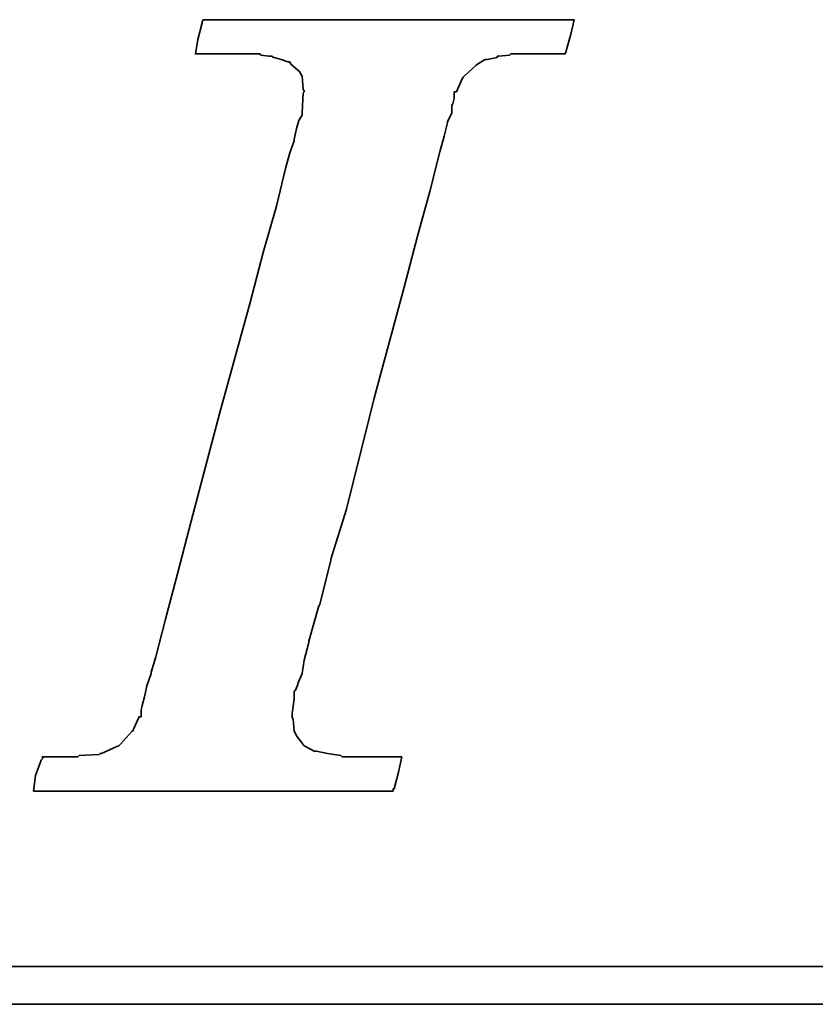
# Model space of a CAD drawing. Header units: inches. Extents: x 5 to 197, y 46 to 140.
# Tile 32 of 48: x 157.85 to 160.04, y 96.85 to 99.57. Entities that reach past the tile are written whole.
import ezdxf

# ---------------------------------------------------------------- set-up
doc = ezdxf.new("R2010")
doc.units = ezdxf.units.IN
doc.layers.add('DIM', color=4, linetype='Continuous')
doc.layers.add('layer 1', color=7, linetype='Continuous')

# ---------------------------------------------------------------- blocks, each defined once
blk = doc.blocks.new('TBI MOTION logo(完整正式版)')
at = {"layer": 'layer 1', "color": 22, "lineweight": 35}
for points, knots in [([(-40.59125, -7.94375), (-40.59125, -7.94375), (-40.97375, -7.94375), (-40.97375, -7.94375), (-40.97375, -7.94375), (-40.97375, -7.94375), (-41.38125, -7.94375), (-41.38125, -7.94375), (-41.38125, -7.94375), (-41.38125, -7.94375), (-41.54875, -7.94375), (-41.54875, -7.94375), (-41.54875, -7.94375), (-41.54875, -7.94375), (-41.59875, -7.94375), (-41.59875, -7.94375), (-41.59875, -7.94375), (-41.59875, -7.94375), (-41.88375, -7.94375), (-41.88375, -7.94375), (-41.88375, -7.94375), (-41.88375, -7.94375), (-41.90875, -7.91875), (-41.90875, -7.91875), (-41.90875, -7.91875), (-41.90875, -7.91875), (-42.19875, -7.87125), (-42.19875, -7.87125), (-42.19875, -7.87125), (-42.19875, -7.87125), (-42.43875, -7.82375), (-42.43875, -7.82375), (-42.43875, -7.82375), (-42.43875, -7.82375), (-42.45875, -7.82375), (-42.45875, -7.82375), (-42.45875, -7.82375), (-42.45875, -7.82375), (-42.48625, -7.82375), (-42.48625, -7.82375), (-42.48625, -7.82375), (-42.48625, -7.82375), (-42.67625, -7.72375), (-42.67625, -7.72375), (-42.67625, -7.72375), (-42.67625, -7.72375), (-42.70125, -7.70375), (-42.70125, -7.70375), (-42.70125, -7.70375), (-42.70125, -7.70375), (-42.72375, -7.67875), (-42.72375, -7.67875), (-42.72375, -7.67875), (-42.72375, -7.67875), (-42.86875, -7.48875), (-42.86875, -7.48875), (-42.86875, -7.48875), (-42.86875, -7.48875), (-42.89375, -7.43875), (-42.89375, -7.43875), (-42.89375, -7.43875), (-42.89375, -7.43875), (-42.91875, -7.38875), (-42.91875, -7.38875), (-42.91875, -7.38875), (-42.91875, -7.38875), (-42.93875, -7.12875), (-42.93875, -7.12875), (-42.93875, -7.12875), (-42.93875, -7.12875), (-42.96375, -7.10375), (-42.96375, -7.10375), (-42.96375, -7.10375), (-42.96375, -7.10375), (-42.96375, -7.05375), (-42.96375, -7.05375), (-42.96375, -7.05375), (-42.96375, -7.05375), (-42.96375, -7.00875), (-42.96375, -7.00875), (-42.96375, -7.00875), (-42.96375, -7.00875), (-42.91875, -6.69625), (-42.91875, -6.69625), (-42.91875, -6.69625), (-42.91875, -6.69625), (-42.91875, -6.62375), (-42.91875, -6.62375), (-42.91875, -6.62375), (-42.91875, -6.62375), (-42.91875, -6.59625), (-42.91875, -6.59625), (-42.91875, -6.59625), (-42.91875, -6.59625), (-42.91875, -6.57375), (-42.91875, -6.57375), (-42.91875, -6.57375), (-42.91875, -6.57375), (-42.91875, -6.52875), (-42.91875, -6.52875), (-42.91875, -6.52875), (-42.91875, -6.52875), (-42.89375, -6.50375), (-42.89375, -6.50375), (-42.89375, -6.50375), (-42.89375, -6.50375), (-42.84375, -6.38375), (-42.84375, -6.38375), (-42.84375, -6.38375), (-42.84375, -6.38375), (-42.84375, -6.35875), (-42.84375, -6.35875), (-42.84375, -6.35875), (-42.84375, -6.35875), (-42.74625, -6.14375), (-42.74625, -6.14375), (-42.74625, -6.14375), (-42.74625, -6.14375), (-42.70125, -5.85375), (-42.70125, -5.85375), (-42.70125, -5.85375), (-42.70125, -5.85375), (-42.60375, -5.47125), (-42.60375, -5.47125), (-42.60375, -5.47125), (-42.60375, -5.47125), (-42.60375, -5.44875), (-42.60375, -5.44875), (-42.60375, -5.44875), (-42.60375, -5.44875), (-42.38875, -4.67875), (-42.38875, -4.67875), (-42.38875, -4.67875), (-42.38875, -4.67875), (-42.36375, -4.65375), (-42.36375, -4.65375), (-42.36375, -4.65375), (-42.36375, -4.65375), (-42.12375, -3.69625), (-42.12375, -3.69625), (-42.12375, -3.69625), (-42.12375, -3.69625), (-42.12375, -3.67374), (-42.12375, -3.67374), (-42.12375, -3.67374), (-42.12375, -3.67374), (-41.78875, -2.59374), (-41.78875, -2.59374), (-41.78875, -2.59374), (-41.78875, -2.59374), (-41.18875, -0.19375), (-41.18875, -0.19375), (-41.18875, -0.19375), (-41.18875, -0.19375), (-40.54375, 2.20624), (-40.54375, 2.20624), (-40.54375, 2.20624), (-40.54375, 2.20624), (-40.25375, 3.30875), (-40.25375, 3.30875), (-40.25375, 3.30875), (-40.25375, 3.30875), (-39.98875, 4.27125), (-39.98875, 4.27125), (-39.98875, 4.27125), (-39.98875, 4.27125), (-39.77375, 5.13125), (-39.77375, 5.13125), (-39.77375, 5.13125), (-39.77375, 5.13125), (-39.67875, 5.47125), (-39.67875, 5.47125), (-39.67875, 5.47125), (-39.67875, 5.47125), (-39.60375, 5.75625), (-39.60375, 5.75625), (-39.60375, 5.75625), (-39.60375, 5.75625), (-39.60375, 5.78125), (-39.60375, 5.78125), (-39.60375, 5.78125), (-39.60375, 5.78125), (-39.50875, 5.97125), (-39.50875, 5.97125), (-39.50875, 5.97125), (-39.50875, 5.97125), (-39.50875, 6.13875), (-39.50875, 6.13875), (-39.50875, 6.13875), (-39.50875, 6.13875), (-39.48625, 6.16625), (-39.48625, 6.16625), (-39.48625, 6.16625), (-39.48625, 6.16625), (-39.46125, 6.28625), (-39.46125, 6.28625), (-39.46125, 6.28625), (-39.46125, 6.28625), (-39.46125, 6.42625), (-39.46125, 6.42625), (-39.46125, 6.42625), (-39.46125, 6.42625), (-39.41375, 6.42625), (-39.41375, 6.42625), (-39.41375, 6.42625), (-39.41375, 6.42625), (-39.29375, 6.69125), (-39.29375, 6.69125), (-39.29375, 6.69125), (-39.29375, 6.69125), (-39.26875, 6.74125), (-39.26875, 6.74125), (-39.26875, 6.74125), (-39.26875, 6.74125), (-39.24375, 6.76625), (-39.24375, 6.76625), (-39.24375, 6.76625), (-39.24375, 6.76625), (-38.98375, 7.00624), (-38.98375, 7.00624), (-38.98375, 7.00624), (-38.98375, 7.00624), (-38.95625, 7.02624), (-38.95625, 7.02624), (-38.95625, 7.02624), (-38.95625, 7.02624), (-38.78875, 7.12624), (-38.78875, 7.12624), (-38.78875, 7.12624), (-38.78875, 7.12624), (-38.76375, 7.12624), (-38.76375, 7.12624), (-38.76375, 7.12624), (-38.76375, 7.12624), (-38.74375, 7.12624), (-38.74375, 7.12624), (-38.74375, 7.12624), (-38.74375, 7.12624), (-38.52875, 7.17125), (-38.52875, 7.17125), (-38.52875, 7.17125), (-38.52875, 7.17125), (-38.52875, 7.19624), (-38.52875, 7.19624), (-38.52875, 7.19624), (-38.52875, 7.19624), (-38.50375, 7.19624), (-38.50375, 7.19624), (-38.50375, 7.19624), (-38.50375, 7.19624), (-38.26125, 7.21875), (-38.26125, 7.21875), (-38.26125, 7.21875), (-38.26125, 7.21875), (-38.23875, 7.24624), (-38.23875, 7.24624), (-38.23875, 7.24624), (-38.23875, 7.24624), (-38.21625, 7.24624), (-38.21625, 7.24624), (-38.21625, 7.24624), (-38.21625, 7.24624), (-38.18875, 7.24624), (-38.18875, 7.24624), (-38.18875, 7.24624), (-38.18875, 7.24624), (-37.90375, 7.24624), (-37.90375, 7.24624), (-37.90375, 7.24624), (-37.90375, 7.24624), (-37.85375, 7.24624), (-37.85375, 7.24624), (-37.85375, 7.24624), (-37.85375, 7.24624), (-37.75875, 7.24624), (-37.75875, 7.24624), (-37.75875, 7.24624), (-37.75875, 7.24624), (-37.42375, 7.24624), (-37.42375, 7.24624), (-37.42375, 7.24624), (-37.42375, 7.24624), (-37.08875, 7.24624), (-37.08875, 7.24624), (-37.08875, 7.24624), (-37.08875, 7.24624), (-37.06375, 7.24624), (-37.06375, 7.24624), (-37.06375, 7.24624), (-37.06375, 7.24624), (-37.06375, 7.26624), (-37.06375, 7.26624), (-37.06375, 7.26624), (-37.06375, 7.26624), (-37.03875, 7.29125), (-37.03875, 7.29125), (-37.03875, 7.29125), (-37.03875, 7.29125), (-37.03875, 7.31625), (-37.03875, 7.31625), (-37.03875, 7.31625), (-37.03875, 7.31625), (-36.94125, 7.67625), (-36.94125, 7.67625), (-36.94125, 7.67625), (-36.94125, 7.67625), (-36.86875, 7.98625), (-36.86875, 7.98625), (-36.86875, 7.98625), (-36.86875, 7.98625), (-36.98875, 7.98625), (-36.98875, 7.98625), (-36.98875, 7.98625), (-36.98875, 7.98625), (-37.42375, 7.98625), (-37.42375, 7.98625), (-37.42375, 7.98625), (-37.42375, 7.98625), (-37.94875, 7.98625), (-37.94875, 7.98625), (-37.94875, 7.98625), (-37.94875, 7.98625), (-38.57375, 7.98625), (-38.57375, 7.98625), (-38.57375, 7.98625), (-38.57375, 7.98625), (-39.29375, 7.98625), (-39.29375, 7.98625), (-39.29375, 7.98625), (-39.29375, 7.98625), (-40.82875, 7.98625), (-40.82875, 7.98625), (-40.82875, 7.98625), (-40.82875, 7.98625), (-42.36375, 7.98625), (-42.36375, 7.98625), (-42.36375, 7.98625), (-42.36375, 7.98625), (-43.08375, 7.98625), (-43.08375, 7.98625), (-43.08375, 7.98625), (-43.08375, 7.98625), (-43.70875, 7.98625), (-43.70875, 7.98625), (-43.70875, 7.98625), (-43.70875, 7.98625), (-44.23375, 7.98625), (-44.23375, 7.98625), (-44.23375, 7.98625), (-44.23375, 7.98625), (-44.66875, 7.98625), (-44.66875, 7.98625), (-44.66875, 7.98625), (-44.66875, 7.98625), (-44.88375, 7.98625), (-44.88375, 7.98625), (-44.88375, 7.98625), (-44.88375, 7.98625), (-44.90875, 7.94125), (-44.90875, 7.94125), (-44.90875, 7.94125), (-44.90875, 7.94125), (-44.90875, 7.91625), (-44.90875, 7.91625), (-44.90875, 7.91625), (-44.90875, 7.91625), (-45.00375, 7.55625), (-45.00375, 7.55625), (-45.00375, 7.55625), (-45.00375, 7.55625), (-45.05375, 7.24624), (-45.05375, 7.24624), (-45.05375, 7.24624), (-45.05375, 7.24624), (-44.61875, 7.24624), (-44.61875, 7.24624), (-44.61875, 7.24624), (-44.61875, 7.24624), (-44.11375, 7.24624), (-44.11375, 7.24624), (-44.11375, 7.24624), (-44.11375, 7.24624), (-43.99375, 7.24624), (-43.99375, 7.24624), (-43.99375, 7.24624), (-43.99375, 7.24624), (-43.94625, 7.24624), (-43.94625, 7.24624), (-43.94625, 7.24624), (-43.94625, 7.24624), (-43.92374, 7.24624), (-43.92374, 7.24624), (-43.92374, 7.24624), (-43.92374, 7.24624), (-43.65875, 7.24624), (-43.65875, 7.24624), (-43.65875, 7.24624), (-43.65875, 7.24624), (-43.63875, 7.21875), (-43.63875, 7.21875), (-43.63875, 7.21875), (-43.63875, 7.21875), (-43.46875, 7.19624), (-43.46875, 7.19624), (-43.46875, 7.19624), (-43.46875, 7.19624), (-43.39875, 7.19624), (-43.39875, 7.19624), (-43.39875, 7.19624), (-43.39875, 7.19624), (-43.37125, 7.17125), (-43.37125, 7.17125), (-43.37125, 7.17125), (-43.37125, 7.17125), (-43.34875, 7.17125), (-43.34875, 7.17125), (-43.34875, 7.17125), (-43.34875, 7.17125), (-43.20375, 7.12624), (-43.20375, 7.12624), (-43.20375, 7.12624), (-43.20375, 7.12624), (-43.05875, 7.07624), (-43.05875, 7.07624), (-43.05875, 7.07624), (-43.05875, 7.07624), (-43.01375, 7.07624), (-43.01375, 7.07624), (-43.01375, 7.07624), (-43.01375, 7.07624), (-42.98875, 7.02624), (-42.98875, 7.02624), (-42.98875, 7.02624), (-42.98875, 7.02624), (-42.79875, 6.86125), (-42.79875, 6.86125), (-42.79875, 6.86125), (-42.79875, 6.86125), (-42.77375, 6.81125), (-42.77375, 6.81125), (-42.77375, 6.81125), (-42.77375, 6.81125), (-42.74625, 6.76625), (-42.74625, 6.76625), (-42.74625, 6.76625), (-42.74625, 6.76625), (-42.72375, 6.47625), (-42.72375, 6.47625), (-42.72375, 6.47625), (-42.72375, 6.47625), (-42.70125, 6.45124), (-42.70125, 6.45124), (-42.70125, 6.45124), (-42.70125, 6.45124), (-42.70125, 6.42625), (-42.70125, 6.42625), (-42.70125, 6.42625), (-42.70125, 6.42625), (-42.72375, 6.40625), (-42.72375, 6.40625), (-42.72375, 6.40625), (-42.72375, 6.40625), (-42.74625, 5.97125), (-42.74625, 5.97125), (-42.74625, 5.97125), (-42.74625, 5.97125), (-42.74625, 5.94625), (-42.74625, 5.94625), (-42.74625, 5.94625), (-42.74625, 5.94625), (-42.74625, 5.92625), (-42.74625, 5.92625), (-42.74625, 5.92625), (-42.74625, 5.92625), (-42.77375, 5.87625), (-42.77375, 5.87625), (-42.77375, 5.87625), (-42.77375, 5.87625), (-42.81875, 5.80625), (-42.81875, 5.80625), (-42.81875, 5.80625), (-42.81875, 5.80625), (-42.86875, 5.63625), (-42.86875, 5.63625), (-42.86875, 5.63625), (-42.86875, 5.63625), (-42.91875, 5.39625), (-42.91875, 5.39625), (-42.91875, 5.39625), (-42.91875, 5.39625), (-42.91875, 5.37124), (-42.91875, 5.37124), (-42.91875, 5.37124), (-42.91875, 5.37124), (-43.01375, 5.10874), (-43.01375, 5.10874), (-43.01375, 5.10874), (-43.01375, 5.10874), (-43.10875, 4.77124), (-43.10875, 4.77124), (-43.10875, 4.77124), (-43.10875, 4.77124), (-43.29875, 3.95625), (-43.29875, 3.95625), (-43.29875, 3.95625), (-43.29875, 3.95625), (-43.58875, 2.95125), (-43.58875, 2.95125), (-43.58875, 2.95125), (-43.58875, 2.95125), (-43.87375, 1.87125), (-43.87375, 1.87125), (-43.87375, 1.87125), (-43.87375, 1.87125), (-44.52625, -0.50374), (-44.52625, -0.50374), (-44.52625, -0.50374), (-44.52625, -0.50374), (-45.14875, -2.85375), (-45.14875, -2.85375), (-45.14875, -2.85375), (-45.14875, -2.85375), (-45.43375, -3.95875), (-45.43375, -3.95875), (-45.43375, -3.95875), (-45.43375, -3.95875), (-45.69875, -4.96875), (-45.69875, -4.96875), (-45.69875, -4.96875), (-45.69875, -4.96875), (-45.91375, -5.78375), (-45.91375, -5.78375), (-45.91375, -5.78375), (-45.91375, -5.78375), (-46.01375, -6.11875), (-46.01375, -6.11875), (-46.01375, -6.11875), (-46.01375, -6.11875), (-46.01375, -6.14375), (-46.01375, -6.14375), (-46.01375, -6.14375), (-46.01375, -6.14375), (-46.10875, -6.40875), (-46.10875, -6.40875), (-46.10875, -6.40875), (-46.10875, -6.40875), (-46.15375, -6.64875), (-46.15375, -6.64875), (-46.15375, -6.64875), (-46.15375, -6.64875), (-46.20375, -6.83875), (-46.20375, -6.83875), (-46.20375, -6.83875), (-46.20375, -6.83875), (-46.22875, -6.93375), (-46.22875, -6.93375), (-46.22875, -6.93375), (-46.22875, -6.93375), (-46.22875, -7.07875), (-46.22875, -7.07875), (-46.22875, -7.07875), (-46.22875, -7.07875), (-46.27375, -7.07875), (-46.27375, -7.07875), (-46.27375, -7.07875), (-46.27375, -7.07875), (-46.39375, -7.34375), (-46.39375, -7.34375), (-46.39375, -7.34375), (-46.39375, -7.34375), (-46.39375, -7.36875), (-46.39375, -7.36875), (-46.39375, -7.36875), (-46.39375, -7.36875), (-46.42125, -7.38875), (-46.42125, -7.38875), (-46.42125, -7.38875), (-46.42125, -7.38875), (-46.68375, -7.67875), (-46.68375, -7.67875), (-46.68375, -7.67875), (-46.68375, -7.67875), (-46.70875, -7.70375), (-46.70875, -7.70375), (-46.70875, -7.70375), (-46.70875, -7.70375), (-46.75375, -7.72375), (-46.75375, -7.72375), (-46.75375, -7.72375), (-46.75375, -7.72375), (-47.08875, -7.87125), (-47.08875, -7.87125), (-47.08875, -7.87125), (-47.08875, -7.87125), (-47.11625, -7.87125), (-47.11625, -7.87125), (-47.11625, -7.87125), (-47.11625, -7.87125), (-47.13875, -7.89375), (-47.13875, -7.89375), (-47.13875, -7.89375), (-47.13875, -7.89375), (-47.56875, -7.91875), (-47.56875, -7.91875), (-47.56875, -7.91875), (-47.56875, -7.91875), (-47.59625, -7.94375), (-47.59625, -7.94375), (-47.59625, -7.94375), (-47.59625, -7.94375), (-47.64375, -7.94375), (-47.64375, -7.94375), (-47.64375, -7.94375), (-47.64375, -7.94375), (-47.73625, -7.94375), (-47.73625, -7.94375), (-47.73625, -7.94375), (-47.73625, -7.94375), (-48.07375, -7.94375), (-48.07375, -7.94375), (-48.07375, -7.94375), (-48.07375, -7.94375), (-48.36125, -7.94375), (-48.36125, -7.94375), (-48.36125, -7.94375), (-48.36125, -7.94375), (-48.36125, -7.96625), (-48.36125, -7.96625), (-48.36125, -7.96625), (-48.36125, -7.96625), (-48.36125, -7.99125), (-48.36125, -7.99125), (-48.36125, -7.99125), (-48.36125, -7.99125), (-48.38875, -8.01375), (-48.38875, -8.01375), (-48.38875, -8.01375), (-48.38875, -8.01375), (-48.50875, -8.34875), (-48.50875, -8.34875), (-48.50875, -8.34875), (-48.50875, -8.34875), (-48.55375, -8.68625), (-48.55375, -8.68625), (-48.55375, -8.68625), (-48.55375, -8.68625), (-48.45875, -8.68625), (-48.45875, -8.68625), (-48.45875, -8.68625), (-48.45875, -8.68625), (-48.07375, -8.68625), (-48.07375, -8.68625), (-48.07375, -8.68625), (-48.07375, -8.68625), (-47.52375, -8.68625), (-47.52375, -8.68625), (-47.52375, -8.68625), (-47.52375, -8.68625), (-46.92375, -8.68625), (-46.92375, -8.68625), (-46.92375, -8.68625), (-46.92375, -8.68625), (-46.25375, -8.68625), (-46.25375, -8.68625), (-46.25375, -8.68625), (-46.25375, -8.68625), (-46.20375, -8.68625), (-46.20375, -8.68625), (-46.20375, -8.68625), (-46.20375, -8.68625), (-44.71375, -8.68625), (-44.71375, -8.68625), (-44.71375, -8.68625), (-44.71375, -8.68625), (-43.22875, -8.68625), (-43.22875, -8.68625), (-43.22875, -8.68625), (-43.22875, -8.68625), (-42.55875, -8.68625), (-42.55875, -8.68625), (-42.55875, -8.68625), (-42.55875, -8.68625), (-42.50875, -8.68625), (-42.50875, -8.68625), (-42.50875, -8.68625), (-42.50875, -8.68625), (-41.93375, -8.68625), (-41.93375, -8.68625), (-41.93375, -8.68625), (-41.93375, -8.68625), (-41.38125, -8.68625), (-41.38125, -8.68625), (-41.38125, -8.68625), (-41.38125, -8.68625), (-40.97375, -8.68625), (-40.97375, -8.68625), (-40.97375, -8.68625), (-40.97375, -8.68625), (-40.78125, -8.68625), (-40.78125, -8.68625), (-40.78125, -8.68625), (-40.78125, -8.68625), (-40.78125, -8.63875), (-40.78125, -8.63875), (-40.78125, -8.63875), (-40.78125, -8.63875), (-40.75875, -8.63875), (-40.75875, -8.63875), (-40.75875, -8.63875), (-40.75875, -8.63875), (-40.66375, -8.27875), (-40.66375, -8.27875), (-40.66375, -8.27875), (-40.66375, -8.27875), (-40.59125, -7.94375), (-40.59125, -7.94375)], [0, 0, 0, 0, 0.00558659, 0.00558659, 0.00558659, 0.00558659, 0.01117318, 0.01117318, 0.01117318, 0.01117318, 0.01675978, 0.01675978, 0.01675978, 0.01675978, 0.02234637, 0.02234637, 0.02234637, 0.02234637, 0.02793296, 0.02793296, 0.02793296, 0.02793296, 0.03351955, 0.03351955, 0.03351955, 0.03351955, 0.03910615, 0.03910615, 0.03910615, 0.03910615, 0.04469274, 0.04469274, 0.04469274, 0.04469274, 0.05027933, 0.05027933, 0.05027933, 0.05027933, 0.05586592, 0.05586592, 0.05586592, 0.05586592, 0.06145251, 0.06145251, 0.06145251, 0.06145251, 0.06703911, 0.06703911, 0.06703911, 0.06703911, 0.0726257, 0.0726257, 0.0726257, 0.0726257, 0.07821229, 0.07821229, 0.07821229, 0.07821229, 0.08379888, 0.08379888, 0.08379888, 0.08379888, 0.08938547, 0.08938547, 0.08938547, 0.08938547, 0.09497207, 0.09497207, 0.09497207, 0.09497207, 0.10055866, 0.10055866, 0.10055866, 0.10055866, 0.10614525, 0.10614525, 0.10614525, 0.10614525, 0.11173184, 0.11173184, 0.11173184, 0.11173184, 0.11731844, 0.11731844, 0.11731844, 0.11731844, 0.12290503, 0.12290503, 0.12290503, 0.12290503, 0.12849162, 0.12849162, 0.12849162, 0.12849162, 0.13407821, 0.13407821, 0.13407821, 0.13407821, 0.1396648, 0.1396648, 0.1396648, 0.1396648, 0.1452514, 0.1452514, 0.1452514, 0.1452514, 0.15083799, 0.15083799, 0.15083799, 0.15083799, 0.15642458, 0.15642458, 0.15642458, 0.15642458, 0.16201117, 0.16201117, 0.16201117, 0.16201117, 0.16759777, 0.16759777, 0.16759777, 0.16759777, 0.17318436, 0.17318436, 0.17318436, 0.17318436, 0.17877095, 0.17877095, 0.17877095, 0.17877095, 0.18435754, 0.18435754, 0.18435754, 0.18435754, 0.18994413, 0.18994413, 0.18994413, 0.18994413, 0.19553073, 0.19553073, 0.19553073, 0.19553073, 0.20111732, 0.20111732, 0.20111732, 0.20111732, 0.20670391, 0.20670391, 0.20670391, 0.20670391, 0.2122905, 0.2122905, 0.2122905, 0.2122905, 0.21787709, 0.21787709, 0.21787709, 0.21787709, 0.22346369, 0.22346369, 0.22346369, 0.22346369, 0.22905028, 0.22905028, 0.22905028, 0.22905028, 0.23463687, 0.23463687, 0.23463687, 0.23463687, 0.24022346, 0.24022346, 0.24022346, 0.24022346, 0.24581006, 0.24581006, 0.24581006, 0.24581006, 0.25139665, 0.25139665, 0.25139665, 0.25139665, 0.25698324, 0.25698324, 0.25698324, 0.25698324, 0.26256983, 0.26256983, 0.26256983, 0.26256983, 0.26815642, 0.26815642, 0.26815642, 0.26815642, 0.27374302, 0.27374302, 0.27374302, 0.27374302, 0.27932961, 0.27932961, 0.27932961, 0.27932961, 0.2849162, 0.2849162, 0.2849162, 0.2849162, 0.29050279, 0.29050279, 0.29050279, 0.29050279, 0.29608939, 0.29608939, 0.29608939, 0.29608939, 0.30167598, 0.30167598, 0.30167598, 0.30167598, 0.30726257, 0.30726257, 0.30726257, 0.30726257, 0.31284916, 0.31284916, 0.31284916, 0.31284916, 0.31843575, 0.31843575, 0.31843575, 0.31843575, 0.32402235, 0.32402235, 0.32402235, 0.32402235, 0.32960894, 0.32960894, 0.32960894, 0.32960894, 0.33519553, 0.33519553, 0.33519553, 0.33519553, 0.34078212, 0.34078212, 0.34078212, 0.34078212, 0.34636872, 0.34636872, 0.34636872, 0.34636872, 0.35195531, 0.35195531, 0.35195531, 0.35195531, 0.3575419, 0.3575419, 0.3575419, 0.3575419, 0.36312849, 0.36312849, 0.36312849, 0.36312849, 0.36871508, 0.36871508, 0.36871508, 0.36871508, 0.37430168, 0.37430168, 0.37430168, 0.37430168, 0.37988827, 0.37988827, 0.37988827, 0.37988827, 0.38547486, 0.38547486, 0.38547486, 0.38547486, 0.39106145, 0.39106145, 0.39106145, 0.39106145, 0.39664804, 0.39664804, 0.39664804, 0.39664804, 0.40223464, 0.40223464, 0.40223464, 0.40223464, 0.40782123, 0.40782123, 0.40782123, 0.40782123, 0.41340782, 0.41340782, 0.41340782, 0.41340782, 0.41899441, 0.41899441, 0.41899441, 0.41899441, 0.42458101, 0.42458101, 0.42458101, 0.42458101, 0.4301676, 0.4301676, 0.4301676, 0.4301676, 0.43575419, 0.43575419, 0.43575419, 0.43575419, 0.44134078, 0.44134078, 0.44134078, 0.44134078, 0.44692737, 0.44692737, 0.44692737, 0.44692737, 0.45251397, 0.45251397, 0.45251397, 0.45251397, 0.45810056, 0.45810056, 0.45810056, 0.45810056, 0.46368715, 0.46368715, 0.46368715, 0.46368715, 0.46927374, 0.46927374, 0.46927374, 0.46927374, 0.47486034, 0.47486034, 0.47486034, 0.47486034, 0.48044693, 0.48044693, 0.48044693, 0.48044693, 0.48603352, 0.48603352, 0.48603352, 0.48603352, 0.49162011, 0.49162011, 0.49162011, 0.49162011, 0.4972067, 0.4972067, 0.4972067, 0.4972067, 0.5027933, 0.5027933, 0.5027933, 0.5027933, 0.50837989, 0.50837989, 0.50837989, 0.50837989, 0.51396648, 0.51396648, 0.51396648, 0.51396648, 0.51955307, 0.51955307, 0.51955307, 0.51955307, 0.52513966, 0.52513966, 0.52513966, 0.52513966, 0.53072626, 0.53072626, 0.53072626, 0.53072626, 0.53631285, 0.53631285, 0.53631285, 0.53631285, 0.54189944, 0.54189944, 0.54189944, 0.54189944, 0.54748603, 0.54748603, 0.54748603, 0.54748603, 0.55307263, 0.55307263, 0.55307263, 0.55307263, 0.55865922, 0.55865922, 0.55865922, 0.55865922, 0.56424581, 0.56424581, 0.56424581, 0.56424581, 0.5698324, 0.5698324, 0.5698324, 0.5698324, 0.57541899, 0.57541899, 0.57541899, 0.57541899, 0.58100559, 0.58100559, 0.58100559, 0.58100559, 0.58659218, 0.58659218, 0.58659218, 0.58659218, 0.59217877, 0.59217877, 0.59217877, 0.59217877, 0.59776536, 0.59776536, 0.59776536, 0.59776536, 0.60335196, 0.60335196, 0.60335196, 0.60335196, 0.60893855, 0.60893855, 0.60893855, 0.60893855, 0.61452514, 0.61452514, 0.61452514, 0.61452514, 0.62011173, 0.62011173, 0.62011173, 0.62011173, 0.62569832, 0.62569832, 0.62569832, 0.62569832, 0.63128492, 0.63128492, 0.63128492, 0.63128492, 0.63687151, 0.63687151, 0.63687151, 0.63687151, 0.6424581, 0.6424581, 0.6424581, 0.6424581, 0.64804469, 0.64804469, 0.64804469, 0.64804469, 0.65363128, 0.65363128, 0.65363128, 0.65363128, 0.65921788, 0.65921788, 0.65921788, 0.65921788, 0.66480447, 0.66480447, 0.66480447, 0.66480447, 0.67039106, 0.67039106, 0.67039106, 0.67039106, 0.67597765, 0.67597765, 0.67597765, 0.67597765, 0.68156425, 0.68156425, 0.68156425, 0.68156425, 0.68715084, 0.68715084, 0.68715084, 0.68715084, 0.69273743, 0.69273743, 0.69273743, 0.69273743, 0.69832402, 0.69832402, 0.69832402, 0.69832402, 0.70391061, 0.70391061, 0.70391061, 0.70391061, 0.70949721, 0.70949721, 0.70949721, 0.70949721, 0.7150838, 0.7150838, 0.7150838, 0.7150838, 0.72067039, 0.72067039, 0.72067039, 0.72067039, 0.72625698, 0.72625698, 0.72625698, 0.72625698, 0.73184358, 0.73184358, 0.73184358, 0.73184358, 0.73743017, 0.73743017, 0.73743017, 0.73743017, 0.74301676, 0.74301676, 0.74301676, 0.74301676, 0.74860335, 0.74860335, 0.74860335, 0.74860335, 0.75418994, 0.75418994, 0.75418994, 0.75418994, 0.75977654, 0.75977654, 0.75977654, 0.75977654, 0.76536313, 0.76536313, 0.76536313, 0.76536313, 0.77094972, 0.77094972, 0.77094972, 0.77094972, 0.77653631, 0.77653631, 0.77653631, 0.77653631, 0.78212291, 0.78212291, 0.78212291, 0.78212291, 0.7877095, 0.7877095, 0.7877095, 0.7877095, 0.79329609, 0.79329609, 0.79329609, 0.79329609, 0.79888268, 0.79888268, 0.79888268, 0.79888268, 0.80446927, 0.80446927, 0.80446927, 0.80446927, 0.81005587, 0.81005587, 0.81005587, 0.81005587, 0.81564246, 0.81564246, 0.81564246, 0.81564246, 0.82122905, 0.82122905, 0.82122905, 0.82122905, 0.82681564, 0.82681564, 0.82681564, 0.82681564, 0.83240223, 0.83240223, 0.83240223, 0.83240223, 0.83798883, 0.83798883, 0.83798883, 0.83798883, 0.84357542, 0.84357542, 0.84357542, 0.84357542, 0.84916201, 0.84916201, 0.84916201, 0.84916201, 0.8547486, 0.8547486, 0.8547486, 0.8547486, 0.8603352, 0.8603352, 0.8603352, 0.8603352, 0.86592179, 0.86592179, 0.86592179, 0.86592179, 0.87150838, 0.87150838, 0.87150838, 0.87150838, 0.87709497, 0.87709497, 0.87709497, 0.87709497, 0.88268156, 0.88268156, 0.88268156, 0.88268156, 0.88826816, 0.88826816, 0.88826816, 0.88826816, 0.89385475, 0.89385475, 0.89385475, 0.89385475, 0.89944134, 0.89944134, 0.89944134, 0.89944134, 0.90502793, 0.90502793, 0.90502793, 0.90502793, 0.91061453, 0.91061453, 0.91061453, 0.91061453, 0.91620112, 0.91620112, 0.91620112, 0.91620112, 0.92178771, 0.92178771, 0.92178771, 0.92178771, 0.9273743, 0.9273743, 0.9273743, 0.9273743, 0.93296089, 0.93296089, 0.93296089, 0.93296089, 0.93854749, 0.93854749, 0.93854749, 0.93854749, 0.94413408, 0.94413408, 0.94413408, 0.94413408, 0.94972067, 0.94972067, 0.94972067, 0.94972067, 0.95530726, 0.95530726, 0.95530726, 0.95530726, 0.96089385, 0.96089385, 0.96089385, 0.96089385, 0.96648045, 0.96648045, 0.96648045, 0.96648045, 0.97206704, 0.97206704, 0.97206704, 0.97206704, 0.97765363, 0.97765363, 0.97765363, 0.97765363, 0.98324022, 0.98324022, 0.98324022, 0.98324022, 0.98882682, 0.98882682, 0.98882682, 0.98882682, 0.99441341, 0.99441341, 0.99441341, 0.99441341, 1, 1, 1, 1]), ([(75.90875, -9.47875), (75.90875, -9.47875), (75.90875, -12.28625), (75.90875, -12.28625), (75.90875, -12.28625), (75.90875, -12.28625), (75.90875, -12.47875), (75.90875, -12.47875), (75.90875, -12.47875), (75.90875, -12.47875), (75.71625, -12.47875), (75.71625, -12.47875), (75.71625, -12.47875), (75.71625, -12.47875), (-88.32875, -12.47875), (-88.32875, -12.47875), (-88.32875, -12.47875), (-88.32875, -12.47875), (-88.32875, -13.29375), (-88.32875, -13.29375), (-88.32875, -13.29375), (-88.32875, -13.29375), (82.89125, -13.29375), (82.89125, -13.29375), (82.89125, -13.29375), (82.89125, -13.29375), (75.90875, -9.47875), (75.90875, -9.47875)], [0, 0, 0, 0, 0.14285714, 0.14285714, 0.14285714, 0.14285714, 0.28571429, 0.28571429, 0.28571429, 0.28571429, 0.42857143, 0.42857143, 0.42857143, 0.42857143, 0.57142857, 0.57142857, 0.57142857, 0.57142857, 0.71428571, 0.71428571, 0.71428571, 0.71428571, 0.85714286, 0.85714286, 0.85714286, 0.85714286, 1, 1, 1, 1])]:
    blk.add_open_spline(points, degree=3, knots=knots, dxfattribs=at)

msp = doc.modelspace()

# ---------------------------------------------------------------- block references
at = {"layer": 'DIM', "xscale": 0.1275750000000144, "yscale": 0.1275749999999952, "zscale": 0.127575}
msp.add_blockref('TBI MOTION logo(完整正式版)', (164.0782, 98.5467), dxfattribs=at)

doc.saveas('drawing.dxf')
